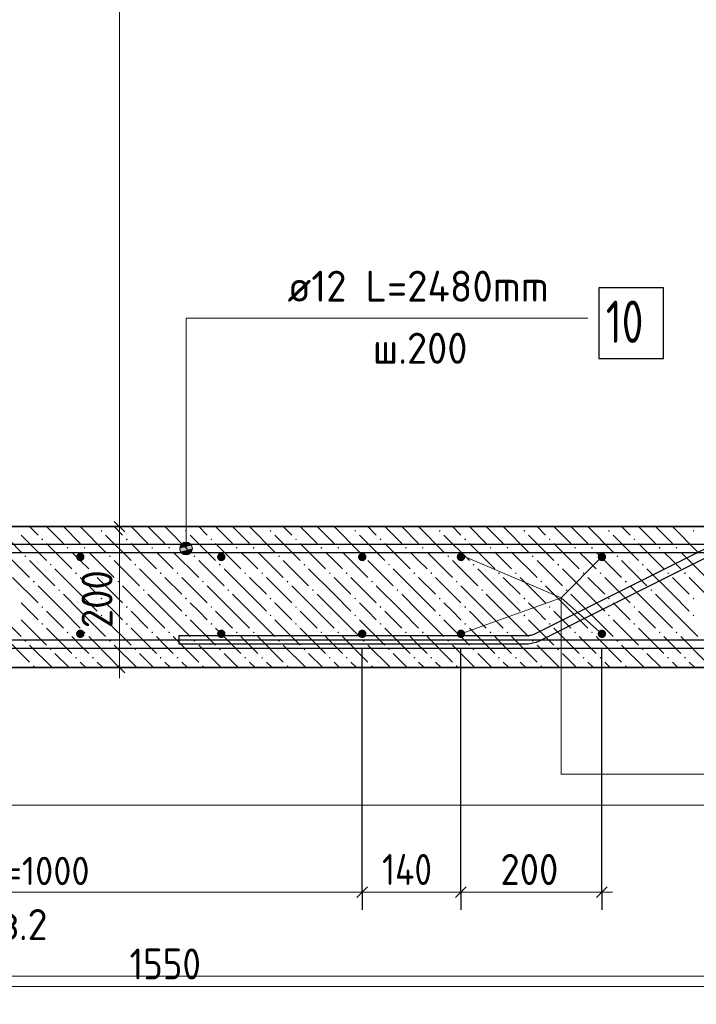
# Model space of a CAD drawing. Header units: millimetres. Extents: x 0 to 21000, y -5 to 14850.
# Tile 5 of 24: x 4020 to 6420, y 7050 to 10541. Entities that reach past the tile are written whole.
import ezdxf

# ---------------------------------------------------------------- set-up
doc = ezdxf.new("R2010")
doc.units = ezdxf.units.MM
for name, color, linetype, lineweight in [('Standard', 7, 'Continuous', 25), ('Армирование стержнями_ общее', 7, 'Continuous', 25), ('Обрамление Г-обр.', 7, 'Continuous', 25), ('Обрамление П-обр. равн.', 7, 'Continuous', 25), ('Позиционная метка линия выноска', 7, 'Continuous', 13), ('Размерная линия_ общее', 7, 'Continuous', 13), ('Фоновоя арматура Х1', 7, 'Continuous', 25)]:
    doc.layers.add(name, color=color, linetype=linetype, lineweight=lineweight)
doc.layers.add('ЖБ Лестница', color=7, linetype='Continuous', lineweight=25, true_color=0xe0e0ff)
doc.styles.add('ISOCPEUR', font='txt')

msp = doc.modelspace()

# ---------------------------------------------------------------- hatches: boundary and pattern name
at = {"linetype": 'Continuous', "lineweight": 25, "transparency": 33554687}
for points in [[(5600.3, 8636), (5599.1, 8641.7), (5595.9, 8646.6), (5591, 8649.8), (5585.3, 8651), (5579.5, 8649.8), (5574.7, 8646.6), (5571.4, 8641.7), (5570.3, 8636), (5571.4, 8630.2), (5574.7, 8625.3), (5579.5, 8622.1), (5585.3, 8621), (5591, 8622.1), (5595.9, 8625.3), (5599.1, 8630.2)], [(6100.3, 8636), (6099.1, 8641.7), (6095.9, 8646.6), (6091, 8649.8), (6085.3, 8651), (6079.5, 8649.8), (6074.7, 8646.6), (6071.4, 8641.7), (6070.3, 8636), (6071.4, 8630.2), (6074.7, 8625.3), (6079.5, 8622.1), (6085.3, 8621), (6091, 8622.1), (6095.9, 8625.3), (6099.1, 8630.2)], [(5600.3, 8363.5), (5599.1, 8369.2), (5595.9, 8374.1), (5591, 8377.3), (5585.3, 8378.5), (5579.5, 8377.3), (5574.7, 8374.1), (5571.4, 8369.2), (5570.3, 8363.5), (5571.4, 8357.7), (5574.7, 8352.8), (5579.5, 8349.6), (5585.3, 8348.5), (5591, 8349.6), (5595.9, 8352.8), (5599.1, 8357.7)], [(6100.3, 8363.5), (6099.1, 8369.2), (6095.9, 8374.1), (6091, 8377.3), (6085.3, 8378.5), (6079.5, 8377.3), (6074.7, 8374.1), (6071.4, 8369.2), (6070.3, 8363.5), (6071.4, 8357.7), (6074.7, 8352.8), (6079.5, 8349.6), (6085.3, 8348.5), (6091, 8349.6), (6095.9, 8352.8), (6099.1, 8357.7)]]:
    msp.add_hatch(color=7, dxfattribs=at).paths.add_polyline_path(points)
at = {"layer": 'ЖБ Лестница', "linetype": 'Continuous', "lineweight": 18, "transparency": 33554687}
for points in [[(4306.9, 8728.5), (4310.1, 8731.7), (4313.4, 8728.5), (4310.1, 8725.2)], [(4606.9, 8728.5), (4610.1, 8731.7), (4613.4, 8728.5), (4610.1, 8725.2)], [(4906.9, 8728.5), (4910.1, 8731.7), (4913.4, 8728.5), (4910.1, 8725.2)], [(5206.9, 8728.5), (5210.1, 8731.7), (5213.4, 8728.5), (5210.1, 8725.2)], [(5506.9, 8728.5), (5510.1, 8731.7), (5513.4, 8728.5), (5510.1, 8725.2)], [(5806.9, 8728.5), (5810.1, 8731.7), (5813.4, 8728.5), (5810.1, 8725.2)], [(6106.9, 8728.5), (6110.1, 8731.7), (6113.4, 8728.5), (6110.1, 8725.2)], [(6406.9, 8728.5), (6410.1, 8731.7), (6413.4, 8728.5), (6410.1, 8725.2)], [(4096.9, 8698.5), (4100.1, 8701.7), (4103.4, 8698.5), (4100.1, 8695.2)], [(4396.9, 8698.5), (4400.1, 8701.7), (4403.4, 8698.5), (4400.1, 8695.2)], [(4696.9, 8698.5), (4700.1, 8701.7), (4703.4, 8698.5), (4700.1, 8695.2)], [(4996.9, 8698.5), (5000.1, 8701.7), (5003.4, 8698.5), (5000.1, 8695.2)], [(5296.9, 8698.5), (5300.1, 8701.7), (5303.4, 8698.5), (5300.1, 8695.2)], [(5596.9, 8698.5), (5600.1, 8701.7), (5603.4, 8698.5), (5600.1, 8695.2)], [(5896.9, 8698.5), (5900.1, 8701.7), (5903.4, 8698.5), (5900.1, 8695.2)], [(6196.9, 8698.5), (6200.1, 8701.7), (6203.4, 8698.5), (6200.1, 8695.2)], [(4186.9, 8668.5), (4190.1, 8671.7), (4193.4, 8668.5), (4190.1, 8665.2)], [(4246.9, 8668.5), (4250.1, 8671.7), (4253.4, 8668.5), (4250.1, 8665.2)], [(4486.9, 8668.5), (4490.1, 8671.7), (4493.4, 8668.5), (4490.1, 8665.2)], [(4546.9, 8668.5), (4550.1, 8671.7), (4553.4, 8668.5), (4550.1, 8665.2)], [(4786.9, 8668.5), (4790.1, 8671.7), (4793.4, 8668.5), (4790.1, 8665.2)], [(4846.9, 8668.5), (4850.1, 8671.7), (4853.4, 8668.5), (4850.1, 8665.2)], [(5086.9, 8668.5), (5090.1, 8671.7), (5093.4, 8668.5), (5090.1, 8665.2)], [(5146.9, 8668.5), (5150.1, 8671.7), (5153.4, 8668.5), (5150.1, 8665.2)], [(5386.9, 8668.5), (5390.1, 8671.7), (5393.4, 8668.5), (5390.1, 8665.2)], [(5446.9, 8668.5), (5450.1, 8671.7), (5453.4, 8668.5), (5450.1, 8665.2)], [(5686.9, 8668.5), (5690.1, 8671.7), (5693.4, 8668.5), (5690.1, 8665.2)], [(5746.9, 8668.5), (5750.1, 8671.7), (5753.4, 8668.5), (5750.1, 8665.2)], [(5986.9, 8668.5), (5990.1, 8671.7), (5993.4, 8668.5), (5990.1, 8665.2)], [(6046.9, 8668.5), (6050.1, 8671.7), (6053.4, 8668.5), (6050.1, 8665.2)], [(6286.9, 8668.5), (6290.1, 8671.7), (6293.4, 8668.5), (6290.1, 8665.2)], [(6346.9, 8668.5), (6350.1, 8671.7), (6353.4, 8668.5), (6350.1, 8665.2)], [(4036.9, 8638.5), (4040.1, 8641.7), (4043.4, 8638.5), (4040.1, 8635.2)], [(4336.9, 8638.5), (4340.1, 8641.7), (4343.4, 8638.5), (4340.1, 8635.2)], [(4636.9, 8638.5), (4640.1, 8641.7), (4643.4, 8638.5), (4640.1, 8635.2)], [(4936.9, 8638.5), (4940.1, 8641.7), (4943.4, 8638.5), (4940.1, 8635.2)], [(5236.9, 8638.5), (5240.1, 8641.7), (5243.4, 8638.5), (5240.1, 8635.2)], [(5536.9, 8638.5), (5540.1, 8641.7), (5543.4, 8638.5), (5540.1, 8635.2)], [(5836.9, 8638.5), (5840.1, 8641.7), (5843.4, 8638.5), (5840.1, 8635.2)], [(6136.9, 8638.5), (6140.1, 8641.7), (6143.4, 8638.5), (6140.1, 8635.2)], [(4126.9, 8608.5), (4130.1, 8611.7), (4133.4, 8608.5), (4130.1, 8605.2)], [(4426.9, 8608.5), (4430.1, 8611.7), (4433.4, 8608.5), (4430.1, 8605.2)], [(4726.9, 8608.5), (4730.1, 8611.7), (4733.4, 8608.5), (4730.1, 8605.2)], [(5026.9, 8608.5), (5030.1, 8611.7), (5033.4, 8608.5), (5030.1, 8605.2)], [(5326.9, 8608.5), (5330.1, 8611.7), (5333.4, 8608.5), (5330.1, 8605.2)], [(5626.9, 8608.5), (5630.1, 8611.7), (5633.4, 8608.5), (5630.1, 8605.2)], [(5926.9, 8608.5), (5930.1, 8611.7), (5933.4, 8608.5), (5930.1, 8605.2)], [(6226.9, 8608.5), (6230.1, 8611.7), (6233.4, 8608.5), (6230.1, 8605.2)], [(4216.9, 8578.5), (4220.1, 8581.7), (4223.4, 8578.5), (4220.1, 8575.2)], [(4276.9, 8578.5), (4280.1, 8581.7), (4283.4, 8578.5), (4280.1, 8575.2)], [(4516.9, 8578.5), (4520.1, 8581.7), (4523.4, 8578.5), (4520.1, 8575.2)], [(4576.9, 8578.5), (4580.1, 8581.7), (4583.4, 8578.5), (4580.1, 8575.2)], [(4816.9, 8578.5), (4820.1, 8581.7), (4823.4, 8578.5), (4820.1, 8575.2)], [(4876.9, 8578.5), (4880.1, 8581.7), (4883.4, 8578.5), (4880.1, 8575.2)], [(5116.9, 8578.5), (5120.1, 8581.7), (5123.4, 8578.5), (5120.1, 8575.2)], [(5176.9, 8578.5), (5180.1, 8581.7), (5183.4, 8578.5), (5180.1, 8575.2)], [(5416.9, 8578.5), (5420.1, 8581.7), (5423.4, 8578.5), (5420.1, 8575.2)], [(5476.9, 8578.5), (5480.1, 8581.7), (5483.4, 8578.5), (5480.1, 8575.2)], [(5716.9, 8578.5), (5720.1, 8581.7), (5723.4, 8578.5), (5720.1, 8575.2)], [(5776.9, 8578.5), (5780.1, 8581.7), (5783.4, 8578.5), (5780.1, 8575.2)], [(6016.9, 8578.5), (6020.1, 8581.7), (6023.4, 8578.5), (6020.1, 8575.2)], [(6076.9, 8578.5), (6080.1, 8581.7), (6083.4, 8578.5), (6080.1, 8575.2)], [(6316.9, 8578.5), (6320.1, 8581.7), (6323.4, 8578.5), (6320.1, 8575.2)], [(6376.9, 8578.5), (6380.1, 8581.7), (6383.4, 8578.5), (6380.1, 8575.2)], [(4066.9, 8548.5), (4070.1, 8551.7), (4073.4, 8548.5), (4070.1, 8545.2)], [(4156.9, 8518.5), (4160.1, 8521.7), (4163.4, 8518.5), (4160.1, 8515.2)], [(4366.9, 8548.5), (4370.1, 8551.7), (4373.4, 8548.5), (4370.1, 8545.2)], [(4456.9, 8518.5), (4460.1, 8521.7), (4463.4, 8518.5), (4460.1, 8515.2)], [(4666.9, 8548.5), (4670.1, 8551.7), (4673.4, 8548.5), (4670.1, 8545.2)], [(4756.9, 8518.5), (4760.1, 8521.7), (4763.4, 8518.5), (4760.1, 8515.2)], [(4966.9, 8548.5), (4970.1, 8551.7), (4973.4, 8548.5), (4970.1, 8545.2)], [(5056.9, 8518.5), (5060.1, 8521.7), (5063.4, 8518.5), (5060.1, 8515.2)], [(5266.9, 8548.5), (5270.1, 8551.7), (5273.4, 8548.5), (5270.1, 8545.2)], [(5356.9, 8518.5), (5360.1, 8521.7), (5363.4, 8518.5), (5360.1, 8515.2)], [(5566.9, 8548.5), (5570.1, 8551.7), (5573.4, 8548.5), (5570.1, 8545.2)], [(5656.9, 8518.5), (5660.1, 8521.7), (5663.4, 8518.5), (5660.1, 8515.2)], [(5866.9, 8548.5), (5870.1, 8551.7), (5873.4, 8548.5), (5870.1, 8545.2)], [(5956.9, 8518.5), (5960.1, 8521.7), (5963.4, 8518.5), (5960.1, 8515.2)], [(6166.9, 8548.5), (6170.1, 8551.7), (6173.4, 8548.5), (6170.1, 8545.2)], [(6256.9, 8518.5), (6260.1, 8521.7), (6263.4, 8518.5), (6260.1, 8515.2)], [(4306.9, 8488.5), (4310.1, 8491.7), (4313.4, 8488.5), (4310.1, 8485.2)], [(4606.9, 8488.5), (4610.1, 8491.7), (4613.4, 8488.5), (4610.1, 8485.2)], [(4906.9, 8488.5), (4910.1, 8491.7), (4913.4, 8488.5), (4910.1, 8485.2)], [(5206.9, 8488.5), (5210.1, 8491.7), (5213.4, 8488.5), (5210.1, 8485.2)], [(5506.9, 8488.5), (5510.1, 8491.7), (5513.4, 8488.5), (5510.1, 8485.2)], [(5806.9, 8488.5), (5810.1, 8491.7), (5813.4, 8488.5), (5810.1, 8485.2)], [(6106.9, 8488.5), (6110.1, 8491.7), (6113.4, 8488.5), (6110.1, 8485.2)], [(6406.9, 8488.5), (6410.1, 8491.7), (6413.4, 8488.5), (6410.1, 8485.2)], [(4096.9, 8458.5), (4100.1, 8461.7), (4103.4, 8458.5), (4100.1, 8455.2)], [(4396.9, 8458.5), (4400.1, 8461.7), (4403.4, 8458.5), (4400.1, 8455.2)], [(4696.9, 8458.5), (4700.1, 8461.7), (4703.4, 8458.5), (4700.1, 8455.2)], [(4996.9, 8458.5), (5000.1, 8461.7), (5003.4, 8458.5), (5000.1, 8455.2)], [(5296.9, 8458.5), (5300.1, 8461.7), (5303.4, 8458.5), (5300.1, 8455.2)], [(5596.9, 8458.5), (5600.1, 8461.7), (5603.4, 8458.5), (5600.1, 8455.2)], [(5896.9, 8458.5), (5900.1, 8461.7), (5903.4, 8458.5), (5900.1, 8455.2)], [(6196.9, 8458.5), (6200.1, 8461.7), (6203.4, 8458.5), (6200.1, 8455.2)], [(4306.9, 8428.5), (4310.1, 8431.7), (4313.4, 8428.5), (4310.1, 8425.2)], [(4606.9, 8428.5), (4610.1, 8431.7), (4613.4, 8428.5), (4610.1, 8425.2)], [(4906.9, 8428.5), (4910.1, 8431.7), (4913.4, 8428.5), (4910.1, 8425.2)], [(5206.9, 8428.5), (5210.1, 8431.7), (5213.4, 8428.5), (5210.1, 8425.2)], [(5506.9, 8428.5), (5510.1, 8431.7), (5513.4, 8428.5), (5510.1, 8425.2)], [(5806.9, 8428.5), (5810.1, 8431.7), (5813.4, 8428.5), (5810.1, 8425.2)], [(6106.9, 8428.5), (6110.1, 8431.7), (6113.4, 8428.5), (6110.1, 8425.2)], [(6406.9, 8428.5), (6410.1, 8431.7), (6413.4, 8428.5), (6410.1, 8425.2)], [(4096.9, 8398.5), (4100.1, 8401.7), (4103.4, 8398.5), (4100.1, 8395.2)], [(4396.9, 8398.5), (4400.1, 8401.7), (4403.4, 8398.5), (4400.1, 8395.2)], [(4696.9, 8398.5), (4700.1, 8401.7), (4703.4, 8398.5), (4700.1, 8395.2)], [(4996.9, 8398.5), (5000.1, 8401.7), (5003.4, 8398.5), (5000.1, 8395.2)], [(5296.9, 8398.5), (5300.1, 8401.7), (5303.4, 8398.5), (5300.1, 8395.2)], [(5596.9, 8398.5), (5600.1, 8401.7), (5603.4, 8398.5), (5600.1, 8395.2)], [(5896.9, 8398.5), (5900.1, 8401.7), (5903.4, 8398.5), (5900.1, 8395.2)], [(6196.9, 8398.5), (6200.1, 8401.7), (6203.4, 8398.5), (6200.1, 8395.2)], [(4186.9, 8368.5), (4190.1, 8371.7), (4193.4, 8368.5), (4190.1, 8365.2)], [(4246.9, 8368.5), (4250.1, 8371.7), (4253.4, 8368.5), (4250.1, 8365.2)], [(4486.9, 8368.5), (4490.1, 8371.7), (4493.4, 8368.5), (4490.1, 8365.2)], [(4546.9, 8368.5), (4550.1, 8371.7), (4553.4, 8368.5), (4550.1, 8365.2)], [(4786.9, 8368.5), (4790.1, 8371.7), (4793.4, 8368.5), (4790.1, 8365.2)], [(4846.9, 8368.5), (4850.1, 8371.7), (4853.4, 8368.5), (4850.1, 8365.2)], [(5086.9, 8368.5), (5090.1, 8371.7), (5093.4, 8368.5), (5090.1, 8365.2)], [(5146.9, 8368.5), (5150.1, 8371.7), (5153.4, 8368.5), (5150.1, 8365.2)], [(5386.9, 8368.5), (5390.1, 8371.7), (5393.4, 8368.5), (5390.1, 8365.2)], [(5446.9, 8368.5), (5450.1, 8371.7), (5453.4, 8368.5), (5450.1, 8365.2)], [(5686.9, 8368.5), (5690.1, 8371.7), (5693.4, 8368.5), (5690.1, 8365.2)], [(5746.9, 8368.5), (5750.1, 8371.7), (5753.4, 8368.5), (5750.1, 8365.2)], [(5986.9, 8368.5), (5990.1, 8371.7), (5993.4, 8368.5), (5990.1, 8365.2)], [(6046.9, 8368.5), (6050.1, 8371.7), (6053.4, 8368.5), (6050.1, 8365.2)], [(6286.9, 8368.5), (6290.1, 8371.7), (6293.4, 8368.5), (6290.1, 8365.2)], [(6346.9, 8368.5), (6350.1, 8371.7), (6353.4, 8368.5), (6350.1, 8365.2)], [(4036.9, 8338.5), (4040.1, 8341.7), (4043.4, 8338.5), (4040.1, 8335.2)], [(4126.9, 8308.5), (4130.1, 8311.7), (4133.4, 8308.5), (4130.1, 8305.2)], [(4336.9, 8338.5), (4340.1, 8341.7), (4343.4, 8338.5), (4340.1, 8335.2)], [(4426.9, 8308.5), (4430.1, 8311.7), (4433.4, 8308.5), (4430.1, 8305.2)], [(4636.9, 8338.5), (4640.1, 8341.7), (4643.4, 8338.5), (4640.1, 8335.2)], [(4726.9, 8308.5), (4730.1, 8311.7), (4733.4, 8308.5), (4730.1, 8305.2)], [(4936.9, 8338.5), (4940.1, 8341.7), (4943.4, 8338.5), (4940.1, 8335.2)], [(5026.9, 8308.5), (5030.1, 8311.7), (5033.4, 8308.5), (5030.1, 8305.2)], [(5236.9, 8338.5), (5240.1, 8341.7), (5243.4, 8338.5), (5240.1, 8335.2)], [(5326.9, 8308.5), (5330.1, 8311.7), (5333.4, 8308.5), (5330.1, 8305.2)], [(5536.9, 8338.5), (5540.1, 8341.7), (5543.4, 8338.5), (5540.1, 8335.2)], [(5626.9, 8308.5), (5630.1, 8311.7), (5633.4, 8308.5), (5630.1, 8305.2)], [(5836.9, 8338.5), (5840.1, 8341.7), (5843.4, 8338.5), (5840.1, 8335.2)], [(5926.9, 8308.5), (5930.1, 8311.7), (5933.4, 8308.5), (5930.1, 8305.2)], [(6136.9, 8338.5), (6140.1, 8341.7), (6143.4, 8338.5), (6140.1, 8335.2)], [(6226.9, 8308.5), (6230.1, 8311.7), (6233.4, 8308.5), (6230.1, 8305.2)], [(4216.9, 8278.5), (4220.1, 8281.7), (4223.4, 8278.5), (4220.1, 8275.2)], [(4276.9, 8278.5), (4280.1, 8281.7), (4283.4, 8278.5), (4280.1, 8275.2)], [(4516.9, 8278.5), (4520.1, 8281.7), (4523.4, 8278.5), (4520.1, 8275.2)], [(4576.9, 8278.5), (4580.1, 8281.7), (4583.4, 8278.5), (4580.1, 8275.2)], [(4816.9, 8278.5), (4820.1, 8281.7), (4823.4, 8278.5), (4820.1, 8275.2)], [(4876.9, 8278.5), (4880.1, 8281.7), (4883.4, 8278.5), (4880.1, 8275.2)], [(5116.9, 8278.5), (5120.1, 8281.7), (5123.4, 8278.5), (5120.1, 8275.2)], [(5176.9, 8278.5), (5180.1, 8281.7), (5183.4, 8278.5), (5180.1, 8275.2)], [(5416.9, 8278.5), (5420.1, 8281.7), (5423.4, 8278.5), (5420.1, 8275.2)], [(5476.9, 8278.5), (5480.1, 8281.7), (5483.4, 8278.5), (5480.1, 8275.2)], [(5716.9, 8278.5), (5720.1, 8281.7), (5723.4, 8278.5), (5720.1, 8275.2)], [(5776.9, 8278.5), (5780.1, 8281.7), (5783.4, 8278.5), (5780.1, 8275.2)], [(6016.9, 8278.5), (6020.1, 8281.7), (6023.4, 8278.5), (6020.1, 8275.2)], [(6076.9, 8278.5), (6080.1, 8281.7), (6083.4, 8278.5), (6080.1, 8275.2)], [(6316.9, 8278.5), (6320.1, 8281.7), (6323.4, 8278.5), (6320.1, 8275.2)], [(6376.9, 8278.5), (6380.1, 8281.7), (6383.4, 8278.5), (6380.1, 8275.2)], [(4066.9, 8248.5), (4070.1, 8251.7), (4073.4, 8248.5), (4070.1, 8245.2)], [(4366.9, 8248.5), (4370.1, 8251.7), (4373.4, 8248.5), (4370.1, 8245.2)], [(4666.9, 8248.5), (4670.1, 8251.7), (4673.4, 8248.5), (4670.1, 8245.2)], [(4966.9, 8248.5), (4970.1, 8251.7), (4973.4, 8248.5), (4970.1, 8245.2)], [(5266.9, 8248.5), (5270.1, 8251.7), (5273.4, 8248.5), (5270.1, 8245.2)], [(5566.9, 8248.5), (5570.1, 8251.7), (5573.4, 8248.5), (5570.1, 8245.2)], [(5866.9, 8248.5), (5870.1, 8251.7), (5873.4, 8248.5), (5870.1, 8245.2)], [(6166.9, 8248.5), (6170.1, 8251.7), (6173.4, 8248.5), (6170.1, 8245.2)]]:
    msp.add_hatch(color=7, dxfattribs=at).paths.add_polyline_path(points, flags=16)
at = {"layer": 'Позиционная метка линия выноска', "linetype": 'Continuous', "lineweight": 13, "transparency": 33554687}
for points in [[(4629.6, 8677.2), (4590.9, 8677.2), (4587.8, 8666)], [(4629.6, 8677.2), (4587.8, 8666), (4632.8, 8666)], [(4632.8, 8666), (4587.8, 8666), (4590.9, 8654.7)], [(4621.5, 8685.3), (4599, 8685.3), (4590.9, 8677.2)], [(4621.5, 8685.3), (4590.9, 8677.2), (4629.6, 8677.2)], [(4632.8, 8666), (4590.9, 8654.7), (4629.6, 8654.7)], [(4599, 8685.3), (4621.5, 8685.3), (4610.3, 8688.5)], [(4629.6, 8654.7), (4590.9, 8654.7), (4599, 8646.6)], [(4629.6, 8654.7), (4599, 8646.6), (4621.5, 8646.6)], [(4621.5, 8646.6), (4599, 8646.6), (4610.3, 8643.5)]]:
    msp.add_hatch(color=7, dxfattribs=at).paths.add_polyline_path(points)
at = {"layer": 'Фоновоя арматура Х1', "linetype": 'Continuous', "lineweight": 35, "transparency": 33554687}
for points in [[(4250.1, 8636), (4249, 8641.7), (4245.7, 8646.6), (4240.9, 8649.8), (4235.1, 8651), (4229.4, 8649.8), (4224.5, 8646.6), (4221.3, 8641.7), (4220.1, 8636), (4221.3, 8630.2), (4224.5, 8625.3), (4229.4, 8622.1), (4235.1, 8621), (4240.9, 8622.1), (4245.7, 8625.3), (4249, 8630.2)], [(4750.1, 8636), (4749, 8641.7), (4745.7, 8646.6), (4740.9, 8649.8), (4735.1, 8651), (4729.4, 8649.8), (4724.5, 8646.6), (4721.3, 8641.7), (4720.1, 8636), (4721.3, 8630.2), (4724.5, 8625.3), (4729.4, 8622.1), (4735.1, 8621), (4740.9, 8622.1), (4745.7, 8625.3), (4749, 8630.2)], [(5250.1, 8636), (5249, 8641.7), (5245.7, 8646.6), (5240.9, 8649.8), (5235.1, 8651), (5229.4, 8649.8), (5224.5, 8646.6), (5221.3, 8641.7), (5220.1, 8636), (5221.3, 8630.2), (5224.5, 8625.3), (5229.4, 8622.1), (5235.1, 8621), (5240.9, 8622.1), (5245.7, 8625.3), (5249, 8630.2)], [(4250.1, 8363.5), (4249, 8369.2), (4245.7, 8374.1), (4240.9, 8377.3), (4235.1, 8378.5), (4229.4, 8377.3), (4224.5, 8374.1), (4221.3, 8369.2), (4220.1, 8363.5), (4221.3, 8357.7), (4224.5, 8352.8), (4229.4, 8349.6), (4235.1, 8348.5), (4240.9, 8349.6), (4245.7, 8352.8), (4249, 8357.7)], [(4750.1, 8363.5), (4749, 8369.2), (4745.7, 8374.1), (4740.9, 8377.3), (4735.1, 8378.5), (4729.4, 8377.3), (4724.5, 8374.1), (4721.3, 8369.2), (4720.1, 8363.5), (4721.3, 8357.7), (4724.5, 8352.8), (4729.4, 8349.6), (4735.1, 8348.5), (4740.9, 8349.6), (4745.7, 8352.8), (4749, 8357.7)], [(5250.1, 8363.5), (5249, 8369.2), (5245.7, 8374.1), (5240.9, 8377.3), (5235.1, 8378.5), (5229.4, 8377.3), (5224.5, 8374.1), (5221.3, 8369.2), (5220.1, 8363.5), (5221.3, 8357.7), (5224.5, 8352.8), (5229.4, 8349.6), (5235.1, 8348.5), (5240.9, 8349.6), (5245.7, 8352.8), (5249, 8357.7)]]:
    msp.add_hatch(color=7, dxfattribs=at).paths.add_polyline_path(points)

# ---------------------------------------------------------------- linework, layer by layer
at = {"layer": 'Standard', "color": 254, "linetype": 'Continuous', "lineweight": 13, "true_color": 0xc4c4ff, "transparency": 33554687}
msp.add_lwpolyline([(1634.2, 7756), (19583.4, 7756), (19583.4, 13847.8), (1634.2, 13847.8), (1634.2, 7756)], dxfattribs=at)
at = {"layer": 'Standard', "color": 7, "linetype": 'Continuous', "lineweight": 13, "transparency": 33554687}
msp.add_lwpolyline([(11500, 7150), (1820.4, 7150), (1820.4, -5)], dxfattribs=at)
at = {"layer": 'Армирование стержнями_ общее', "color": 7, "linetype": 'Continuous', "lineweight": 25, "transparency": 33554687}
for points in [[(2165.8, 8341.6), (6442.8, 8341.6), (6447, 8341.8), (6451.2, 8342.1), (6455.2, 8342.8), (6459.2, 8343.6), (6463.2, 8344.6), (6467.1, 8345.9), (6470.9, 8347.4), (6474.8, 8349.1), (16103.8, 13163.7)], [(15491.9, 13152.3), (5862.2, 8337.4), (5857.1, 8335.1), (5851.7, 8333.1), (5846.3, 8331.3), (5840.7, 8329.8), (5835.1, 8328.6), (5829.4, 8327.8), (5823.7, 8327.2), (5818.1, 8327), (4585.3, 8327), (4585.3, 8357), (5817.4, 8357), (5821.6, 8357.2), (5825.7, 8357.6), (5829.8, 8358.2), (5833.8, 8359), (5837.8, 8360.1), (5841.7, 8361.3), (5845.5, 8362.8), (5849.4, 8364.5), (15479, 13179.4)], [(16116.7, 13136.5), (6487.6, 8322), (6482.5, 8319.7), (6477.1, 8317.6), (6471.7, 8315.9), (6466.1, 8314.4), (6460.5, 8313.2), (6454.8, 8312.4), (6449.1, 8311.8), (6443.5, 8311.6), (2165.8, 8311.6), (2165.8, 8341.6)]]:
    msp.add_lwpolyline(points, dxfattribs=at)
at = {"layer": 'ЖБ Лестница', "color": 7, "linetype": 'Continuous', "lineweight": 35, "transparency": 33554687}
for p, q in [((6485.1, 8743.5), (2610.1, 8743.5)), ((2610.1, 8243.5), (6485.1, 8243.5))]:
    msp.add_line(p, q, dxfattribs=at)
at = {"layer": 'ЖБ Лестница', "color": 9, "linetype": 'Continuous', "lineweight": 18, "true_color": 0xc7c7c7, "transparency": 33554687}
for p, q in [((3935.1, 8743.5), (4025.1, 8653.5)), ((4085.1, 8713.5), (4055.1, 8743.5)), ((4115.1, 8743.5), (4175.1, 8683.5)), ((4175.1, 8743.5), (4235.1, 8683.5)), ((4235.1, 8743.5), (4325.1, 8653.5)), ((4385.1, 8713.5), (4355.1, 8743.5)), ((4415.1, 8743.5), (4475.1, 8683.5)), ((4475.1, 8743.5), (4535.1, 8683.5)), ((4535.1, 8743.5), (4625.1, 8653.5)), ((4685.1, 8713.5), (4655.1, 8743.5)), ((4715.1, 8743.5), (4775.1, 8683.5)), ((4775.1, 8743.5), (4835.1, 8683.5)), ((4835.1, 8743.5), (4925.1, 8653.5)), ((4985.1, 8713.5), (4955.1, 8743.5)), ((5015.1, 8743.5), (5075.1, 8683.5)), ((5075.1, 8743.5), (5135.1, 8683.5)), ((5135.1, 8743.5), (5225.1, 8653.5)), ((5285.1, 8713.5), (5255.1, 8743.5)), ((5315.1, 8743.5), (5375.1, 8683.5)), ((5375.1, 8743.5), (5435.1, 8683.5)), ((5435.1, 8743.5), (5525.1, 8653.5)), ((5585.1, 8713.5), (5555.1, 8743.5)), ((5615.1, 8743.5), (5675.1, 8683.5)), ((5675.1, 8743.5), (5735.1, 8683.5)), ((5735.1, 8743.5), (5825.1, 8653.5)), ((5885.1, 8713.5), (5855.1, 8743.5)), ((5915.1, 8743.5), (5975.1, 8683.5)), ((5975.1, 8743.5), (6035.1, 8683.5)), ((6035.1, 8743.5), (6125.1, 8653.5)), ((6185.1, 8713.5), (6155.1, 8743.5)), ((6215.1, 8743.5), (6275.1, 8683.5)), ((6275.1, 8743.5), (6335.1, 8683.5)), ((6335.1, 8743.5), (6425.1, 8653.5)), ((6395.1, 8743.5), (6395.1, 8743.5)), ((4025.1, 8713.5), (4115.1, 8623.5)), ((4325.1, 8713.5), (4415.1, 8623.5)), ((4625.1, 8713.5), (4715.1, 8623.5)), ((4925.1, 8713.5), (5015.1, 8623.5)), ((5225.1, 8713.5), (5315.1, 8623.5)), ((5525.1, 8713.5), (5615.1, 8623.5)), ((5825.1, 8713.5), (5915.1, 8623.5)), ((6125.1, 8713.5), (6215.1, 8623.5)), ((4115.1, 8683.5), (4205.1, 8593.5)), ((4415.1, 8683.5), (4505.1, 8593.5)), ((4715.1, 8683.5), (4805.1, 8593.5)), ((5015.1, 8683.5), (5105.1, 8593.5)), ((5315.1, 8683.5), (5405.1, 8593.5)), ((5615.1, 8683.5), (5705.1, 8593.5)), ((5915.1, 8683.5), (6005.1, 8593.5)), ((6215.1, 8683.5), (6305.1, 8593.5)), ((3965.1, 8653.5), (4055.1, 8563.5)), ((4235.1, 8623.5), (4205.1, 8653.5)), ((4265.1, 8653.5), (4355.1, 8563.5)), ((4535.1, 8623.5), (4505.1, 8653.5)), ((4565.1, 8653.5), (4655.1, 8563.5)), ((4835.1, 8623.5), (4805.1, 8653.5)), ((4865.1, 8653.5), (4955.1, 8563.5)), ((5135.1, 8623.5), (5105.1, 8653.5)), ((5165.1, 8653.5), (5255.1, 8563.5)), ((5435.1, 8623.5), (5405.1, 8653.5)), ((5465.1, 8653.5), (5555.1, 8563.5)), ((5735.1, 8623.5), (5705.1, 8653.5)), ((5765.1, 8653.5), (5855.1, 8563.5)), ((6035.1, 8623.5), (6005.1, 8653.5)), ((6065.1, 8653.5), (6155.1, 8563.5)), ((6335.1, 8623.5), (6305.1, 8653.5)), ((6365.1, 8653.5), (6455.1, 8563.5)), ((4055.1, 8623.5), (4145.1, 8533.5)), ((4235.1, 8503.5), (4145.1, 8593.5)), ((4265.1, 8593.5), (4235.1, 8623.5)), ((4355.1, 8623.5), (4445.1, 8533.5)), ((4535.1, 8503.5), (4445.1, 8593.5)), ((4565.1, 8593.5), (4535.1, 8623.5)), ((4655.1, 8623.5), (4745.1, 8533.5)), ((4835.1, 8503.5), (4745.1, 8593.5)), ((4865.1, 8593.5), (4835.1, 8623.5)), ((4955.1, 8623.5), (5045.1, 8533.5)), ((5135.1, 8503.5), (5045.1, 8593.5)), ((5165.1, 8593.5), (5135.1, 8623.5)), ((5255.1, 8623.5), (5345.1, 8533.5)), ((5435.1, 8503.5), (5345.1, 8593.5)), ((5465.1, 8593.5), (5435.1, 8623.5)), ((5555.1, 8623.5), (5645.1, 8533.5)), ((5735.1, 8503.5), (5645.1, 8593.5)), ((5765.1, 8593.5), (5735.1, 8623.5)), ((5855.1, 8623.5), (5945.1, 8533.5)), ((6035.1, 8503.5), (5945.1, 8593.5)), ((6065.1, 8593.5), (6035.1, 8623.5)), ((6155.1, 8623.5), (6245.1, 8533.5)), ((6335.1, 8503.5), (6245.1, 8593.5)), ((6365.1, 8593.5), (6335.1, 8623.5)), ((3995.1, 8563.5), (4085.1, 8473.5)), ((4235.1, 8563.5), (4295.1, 8503.5)), ((4295.1, 8563.5), (4385.1, 8473.5)), ((4535.1, 8563.5), (4595.1, 8503.5)), ((4595.1, 8563.5), (4685.1, 8473.5)), ((4835.1, 8563.5), (4895.1, 8503.5)), ((4895.1, 8563.5), (4985.1, 8473.5)), ((5135.1, 8563.5), (5195.1, 8503.5)), ((5195.1, 8563.5), (5285.1, 8473.5)), ((5435.1, 8563.5), (5495.1, 8503.5)), ((5495.1, 8563.5), (5585.1, 8473.5)), ((5735.1, 8563.5), (5795.1, 8503.5)), ((5795.1, 8563.5), (5885.1, 8473.5)), ((6035.1, 8563.5), (6095.1, 8503.5)), ((6095.1, 8563.5), (6185.1, 8473.5)), ((6335.1, 8563.5), (6395.1, 8503.5)), ((6395.1, 8563.5), (6485.1, 8473.5)), ((4175.1, 8443.5), (4085.1, 8533.5)), ((4475.1, 8443.5), (4385.1, 8533.5)), ((4775.1, 8443.5), (4685.1, 8533.5)), ((5075.1, 8443.5), (4985.1, 8533.5)), ((5375.1, 8443.5), (5285.1, 8533.5)), ((5675.1, 8443.5), (5585.1, 8533.5)), ((5975.1, 8443.5), (5885.1, 8533.5)), ((6275.1, 8443.5), (6185.1, 8533.5)), ((4175.1, 8503.5), (4235.1, 8443.5)), ((4235.1, 8503.5), (4295.1, 8443.5)), ((4475.1, 8503.5), (4535.1, 8443.5)), ((4535.1, 8503.5), (4595.1, 8443.5)), ((4775.1, 8503.5), (4835.1, 8443.5)), ((4835.1, 8503.5), (4895.1, 8443.5)), ((5075.1, 8503.5), (5135.1, 8443.5)), ((5135.1, 8503.5), (5195.1, 8443.5)), ((5375.1, 8503.5), (5435.1, 8443.5)), ((5435.1, 8503.5), (5495.1, 8443.5)), ((5675.1, 8503.5), (5735.1, 8443.5)), ((5735.1, 8503.5), (5795.1, 8443.5)), ((5975.1, 8503.5), (6035.1, 8443.5)), ((6035.1, 8503.5), (6095.1, 8443.5)), ((6275.1, 8503.5), (6335.1, 8443.5)), ((6335.1, 8503.5), (6395.1, 8443.5)), ((4055.1, 8443.5), (4025.1, 8473.5)), ((4355.1, 8443.5), (4325.1, 8473.5)), ((4655.1, 8443.5), (4625.1, 8473.5)), ((4955.1, 8443.5), (4925.1, 8473.5)), ((5255.1, 8443.5), (5225.1, 8473.5)), ((5555.1, 8443.5), (5525.1, 8473.5)), ((5855.1, 8443.5), (5825.1, 8473.5)), ((6155.1, 8443.5), (6125.1, 8473.5)), ((3935.1, 8443.5), (4025.1, 8353.5)), ((4085.1, 8413.5), (4055.1, 8443.5)), ((4115.1, 8443.5), (4175.1, 8383.5)), ((4175.1, 8443.5), (4235.1, 8383.5)), ((4235.1, 8443.5), (4325.1, 8353.5)), ((4385.1, 8413.5), (4355.1, 8443.5)), ((4415.1, 8443.5), (4475.1, 8383.5)), ((4475.1, 8443.5), (4535.1, 8383.5)), ((4535.1, 8443.5), (4625.1, 8353.5)), ((4685.1, 8413.5), (4655.1, 8443.5)), ((4715.1, 8443.5), (4775.1, 8383.5)), ((4775.1, 8443.5), (4835.1, 8383.5)), ((4835.1, 8443.5), (4925.1, 8353.5)), ((4985.1, 8413.5), (4955.1, 8443.5)), ((5015.1, 8443.5), (5075.1, 8383.5)), ((5075.1, 8443.5), (5135.1, 8383.5)), ((5135.1, 8443.5), (5225.1, 8353.5)), ((5285.1, 8413.5), (5255.1, 8443.5)), ((5315.1, 8443.5), (5375.1, 8383.5)), ((5375.1, 8443.5), (5435.1, 8383.5)), ((5435.1, 8443.5), (5525.1, 8353.5)), ((5585.1, 8413.5), (5555.1, 8443.5)), ((5615.1, 8443.5), (5675.1, 8383.5)), ((5675.1, 8443.5), (5735.1, 8383.5)), ((5735.1, 8443.5), (5825.1, 8353.5)), ((5885.1, 8413.5), (5855.1, 8443.5)), ((5915.1, 8443.5), (5975.1, 8383.5)), ((5975.1, 8443.5), (6035.1, 8383.5)), ((6035.1, 8443.5), (6125.1, 8353.5)), ((6185.1, 8413.5), (6155.1, 8443.5)), ((6215.1, 8443.5), (6275.1, 8383.5)), ((6275.1, 8443.5), (6335.1, 8383.5)), ((6335.1, 8443.5), (6425.1, 8353.5)), ((4025.1, 8413.5), (4115.1, 8323.5)), ((4115.1, 8383.5), (4205.1, 8293.5)), ((4325.1, 8413.5), (4415.1, 8323.5)), ((4415.1, 8383.5), (4505.1, 8293.5)), ((4625.1, 8413.5), (4715.1, 8323.5)), ((4715.1, 8383.5), (4805.1, 8293.5)), ((4925.1, 8413.5), (5015.1, 8323.5)), ((5015.1, 8383.5), (5105.1, 8293.5)), ((5225.1, 8413.5), (5315.1, 8323.5)), ((5315.1, 8383.5), (5405.1, 8293.5)), ((5525.1, 8413.5), (5615.1, 8323.5)), ((5615.1, 8383.5), (5705.1, 8293.5)), ((5825.1, 8413.5), (5915.1, 8323.5)), ((5915.1, 8383.5), (6005.1, 8293.5)), ((6125.1, 8413.5), (6215.1, 8323.5)), ((6215.1, 8383.5), (6305.1, 8293.5)), ((3965.1, 8353.5), (4055.1, 8263.5)), ((4235.1, 8323.5), (4205.1, 8353.5)), ((4265.1, 8353.5), (4355.1, 8263.5)), ((4535.1, 8323.5), (4505.1, 8353.5)), ((4565.1, 8353.5), (4655.1, 8263.5)), ((4835.1, 8323.5), (4805.1, 8353.5)), ((4865.1, 8353.5), (4955.1, 8263.5)), ((5135.1, 8323.5), (5105.1, 8353.5)), ((5165.1, 8353.5), (5255.1, 8263.5)), ((5435.1, 8323.5), (5405.1, 8353.5)), ((5465.1, 8353.5), (5555.1, 8263.5)), ((5735.1, 8323.5), (5705.1, 8353.5)), ((5765.1, 8353.5), (5855.1, 8263.5)), ((6035.1, 8323.5), (6005.1, 8353.5)), ((6065.1, 8353.5), (6155.1, 8263.5)), ((6335.1, 8323.5), (6305.1, 8353.5)), ((6365.1, 8353.5), (6455.1, 8263.5)), ((4055.1, 8323.5), (4135.1, 8243.5)), ((4265.1, 8293.5), (4235.1, 8323.5)), ((4355.1, 8323.5), (4435.1, 8243.5)), ((4565.1, 8293.5), (4535.1, 8323.5)), ((4655.1, 8323.5), (4735.1, 8243.5)), ((4865.1, 8293.5), (4835.1, 8323.5)), ((4955.1, 8323.5), (5035.1, 8243.5)), ((5165.1, 8293.5), (5135.1, 8323.5)), ((5255.1, 8323.5), (5335.1, 8243.5)), ((5465.1, 8293.5), (5435.1, 8323.5)), ((5555.1, 8323.5), (5635.1, 8243.5)), ((5765.1, 8293.5), (5735.1, 8323.5)), ((5855.1, 8323.5), (5935.1, 8243.5)), ((6065.1, 8293.5), (6035.1, 8323.5)), ((6155.1, 8323.5), (6235.1, 8243.5)), ((6365.1, 8293.5), (6335.1, 8323.5)), ((4195.1, 8243.5), (4145.1, 8293.5)), ((4495.1, 8243.5), (4445.1, 8293.5)), ((4795.1, 8243.5), (4745.1, 8293.5)), ((5095.1, 8243.5), (5045.1, 8293.5)), ((5395.1, 8243.5), (5345.1, 8293.5)), ((5695.1, 8243.5), (5645.1, 8293.5)), ((5995.1, 8243.5), (5945.1, 8293.5)), ((6295.1, 8243.5), (6245.1, 8293.5)), ((4235.1, 8263.5), (4255.1, 8243.5)), ((4295.1, 8263.5), (4315.1, 8243.5)), ((4535.1, 8263.5), (4555.1, 8243.5)), ((4595.1, 8263.5), (4615.1, 8243.5)), ((4835.1, 8263.5), (4855.1, 8243.5)), ((4895.1, 8263.5), (4915.1, 8243.5)), ((5135.1, 8263.5), (5155.1, 8243.5)), ((5195.1, 8263.5), (5215.1, 8243.5)), ((5435.1, 8263.5), (5455.1, 8243.5)), ((5495.1, 8263.5), (5515.1, 8243.5)), ((5735.1, 8263.5), (5755.1, 8243.5)), ((5795.1, 8263.5), (5815.1, 8243.5)), ((6035.1, 8263.5), (6055.1, 8243.5)), ((6095.1, 8263.5), (6115.1, 8243.5)), ((6335.1, 8263.5), (6355.1, 8243.5)), ((6395.1, 8263.5), (6415.1, 8243.5))]:
    msp.add_line(p, q, dxfattribs=at)
at = {"layer": 'Обрамление Г-обр.', "color": 7, "linetype": 'Continuous', "lineweight": 25, "transparency": 33554687}
msp.add_lwpolyline([(6074.2, 9340.1), (6304.2, 9340.1), (6304.2, 9590.1), (6074.2, 9590.1), (6074.2, 9340.1)], dxfattribs=at)
at = {"layer": 'Обрамление П-обр. равн.', "color": 38, "linetype": 'Continuous', "lineweight": 25, "true_color": 0x5f1e0f, "transparency": 33554687}
msp.add_lwpolyline([(2172.6, 8681), (7114.7, 8681), (7118.9, 8681.1), (7123, 8681.5), (7127.1, 8682.1), (7131.1, 8683), (7135.1, 8684), (7139, 8685.3), (7142.8, 8686.8), (7146.7, 8688.5), (8244.3, 9237.3), (8257.7, 9210.5), (7159.5, 8661.4), (7154.4, 8659.1), (7149, 8657), (7143.5, 8655.2), (7138, 8653.8), (7132.4, 8652.6), (7126.7, 8651.7), (7121, 8651.2), (7115.3, 8651), (2172.6, 8651), (2172.6, 8681)], dxfattribs=at)
at = {"layer": 'Позиционная метка линия выноска', "color": 7, "linetype": 'Continuous', "lineweight": 13, "transparency": 33554687}
for p, q in [((4587.8, 8666), (4587.8, 8666)), ((4610.3, 8688.5), (4610.3, 8688.5)), ((4632.8, 8666), (4632.8, 8666)), ((4610.3, 8643.5), (4610.3, 8643.5)), ((5940.3, 8491), (5600.3, 8636)), ((6085.3, 8636), (5940.3, 8491)), ((5940.3, 8491), (5585.3, 8363.5)), ((5940.3, 8491), (6085.3, 8363.5)), ((5940.3, 8491), (5940.3, 7866)), ((5940.3, 7866), (7854.5, 7866))]:
    msp.add_line(p, q, dxfattribs=at)
msp.add_lwpolyline([(6035.3, 9482.4), (4610.3, 9482.4), (4610.3, 8666)], dxfattribs=at)
msp.add_circle((4610.3, 8666), 22.5, dxfattribs=at)
at = {"layer": 'Размерная линия_ общее', "color": 7, "linetype": 'Continuous', "lineweight": 13, "transparency": 33554687}
for p, q in [((4374.4, 8743.5), (4374.4, 13243.5)), ((4374.4, 8243.5), (4374.4, 8206)), ((2735.1, 7447.8), (5235.1, 7447.8)), ((5235.1, 7447.8), (5585.3, 7447.8)), ((5585.3, 7447.8), (6085.3, 7447.8)), ((6085.3, 7447.8), (6122.8, 7447.8)), ((2610.1, 7112.7), (6485.1, 7112.7))]:
    msp.add_line(p, q, dxfattribs=at)
at = {"layer": 'Размерная линия_ общее', "color": 253, "linetype": 'Continuous', "lineweight": -3, "true_color": 0xa0a0a0, "transparency": 33554687}
for p, q in [((4374.4, 8743.5), (4311.9, 8743.5)), ((4374.4, 8743.5), (4436.9, 8743.5)), ((4374.4, 8743.5), (4374.4, 8743.5)), ((6085.3, 7447.8), (6085.3, 8313.5)), ((4374.4, 8243.5), (4311.9, 8243.5)), ((4374.4, 8243.5), (4347.6, 8243.5)), ((4374.4, 8243.5), (4436.9, 8243.5)), ((5235.1, 7447.8), (5235.1, 7510.3)), ((5585.3, 7447.8), (5585.3, 7510.3)), ((6085.3, 7447.8), (6085.3, 7510.3)), ((5235.1, 7447.8), (5235.1, 7385.3)), ((5585.3, 7447.8), (5585.3, 7385.3)), ((6085.3, 7447.8), (6085.3, 7385.3))]:
    msp.add_line(p, q, dxfattribs=at)
at = {"layer": 'Размерная линия_ общее', "color": 7, "linetype": 'Continuous', "lineweight": 25, "transparency": 33554687}
for p, q in [((4393.2, 8724.7), (4355.7, 8762.2)), ((4393.2, 8224.7), (4355.7, 8262.2)), ((5216.4, 7429), (5253.9, 7466.5)), ((5566.5, 7429), (5604, 7466.5)), ((6066.5, 7429), (6104, 7466.5))]:
    msp.add_line(p, q, dxfattribs=at)
at = {"layer": 'Размерная линия_ общее', "color": 7, "linetype": 'Continuous', "lineweight": 13, "transparency": 33554687}
msp.add_lwpolyline([(4374.4, 8243.5), (4374.4, 8336.3), (4374.4, 8336.3), (4374.4, 8743.5)], dxfattribs=at)
at = {"layer": 'Размерная линия_ общее', "color": 253, "linetype": 'Continuous', "lineweight": -3, "true_color": 0xa0a0a0, "transparency": 33554687}
for points in [[(5235.1, 7447.8), (5235.1, 7456.3), (5235.1, 7456.3), (5235.1, 7456.3), (5235.1, 7456.3), (5235.1, 8313.5)], [(5585.3, 7447.8), (5585.3, 7456.3), (5585.3, 7456.3), (5585.3, 8313.5)]]:
    msp.add_lwpolyline(points, dxfattribs=at)

# ---------------------------------------------------------------- texts
at = {"layer": 'Standard', "color": 7, "linetype": 'Continuous', "lineweight": 25, "transparency": 33554687, "insert": (3810.1, 7277.5), "char_height": 110, "width": 386.775, "attachment_point": 7, "style": 'ISOCPEUR'}
msp.add_mtext('\\W0.94;поз.2', dxfattribs=at)
at = {"layer": 'Обрамление Г-обр.', "color": 7, "linetype": 'Continuous', "lineweight": 13, "transparency": 33554687, "attachment_point": 7, "style": 'ISOCPEUR'}
for s, insert, char_height, width in [('\\W0.96;ø12 L=2480mm ', (4970.1, 9541.1), 110, 1086.306), ('\\W0.75;10', (6099.2, 9395.1), 150, 236.136), ('\\W0.95;ш.200 ', (5272.6, 9321.1), 110, 481.068)]:
    msp.add_mtext(s, dxfattribs=dict(at, insert=insert, char_height=char_height, width=width))
at = {"layer": 'Размерная линия_ общее', "color": 7, "linetype": 'Continuous', "lineweight": 25, "transparency": 33554687, "insert": (4349.4, 8383.5), "char_height": 110, "width": 280.994, "attachment_point": 7, "rotation": 90, "style": 'ISOCPEUR'}
msp.add_mtext('\\W0.91;200', dxfattribs=at)
at = {"layer": 'Размерная линия_ общее', "color": 7, "linetype": 'Continuous', "lineweight": 25, "transparency": 33554687, "char_height": 110, "attachment_point": 7, "style": 'ISOCPEUR'}
for s, insert, width in [('\\W0.83;140', (5305.7, 7472.8), 265.713), ('\\W0.91;200', (5725.3, 7472.8), 280.998), ('\\W0.87;1550', (4410.1, 7137.7), 333.451)]:
    msp.add_mtext(s, dxfattribs=dict(at, insert=insert, width=width))
at = {"layer": 'Размерная линия_ общее', "color": 7, "linetype": 'Continuous', "lineweight": 18, "transparency": 33554687, "insert": (3650.1, 7472.8), "char_height": 100, "width": 726.682, "attachment_point": 7, "style": 'ISOCPEUR'}
msp.add_mtext('\\W0.94;5х200=1000', dxfattribs=at)

doc.saveas('drawing.dxf')
